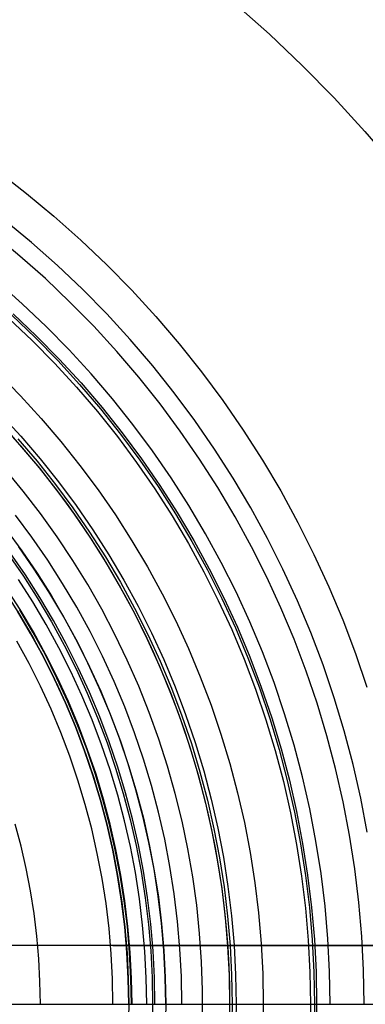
# Model space of a CAD drawing. Header units: millimetres. Extents: x -40 to 40, y -40.8 to 39.2.
# Tile 8 of 12: x 8.6 to 13.3, y -0.8 to 12.5. Entities that reach past the tile are written whole.
import ezdxf

# ---------------------------------------------------------------- set-up
doc = ezdxf.new("R2010")
doc.units = ezdxf.units.MM
doc.header["$MEASUREMENT"] = 0
doc.layers.add('Predefinito', color=5, linetype='Continuous')

msp = doc.modelspace()

# ---------------------------------------------------------------- linework, layer by layer
at = {"layer": 'Predefinito'}
for points in [[(11.5616338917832, 12.71846904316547), (12.02117171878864, 12.31135405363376), (12.4663836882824, 11.88862017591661), (12.89673923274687, 11.45077118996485), (13.31172548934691, 10.99832888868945), (13.71084791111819, 10.53183245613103)], [(8.35248790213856, 10.4545079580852), (8.73579473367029, 10.1595093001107), (9.108690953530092, 9.85145614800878), (9.470732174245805, 9.530715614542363), (9.821486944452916, 9.19766993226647), (10.16053726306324, 8.85271599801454), (10.48747907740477, 8.496264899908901), (10.80192276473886, 8.128741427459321), (11.10349359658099, 7.750583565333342), (11.39183218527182, 7.362241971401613), (11.66659491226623, 6.964179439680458), (11.92745433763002, 6.556870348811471), (12.1740995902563, 6.140800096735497), (12.40623673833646, 5.716464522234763), (12.62358913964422, 5.284369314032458), (12.82589777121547, 4.845029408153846), (13.01292153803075, 4.398968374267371), (13.1844375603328, 3.94671779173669), (13.34024143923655, 3.488816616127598)], [(13.34489625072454, 1.531852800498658), (13.25663643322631, 1.991080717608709), (13.15257843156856, 2.446988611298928), (13.03284625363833, 2.899033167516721), (12.89758258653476, 3.346675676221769), (12.74694862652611, 3.789382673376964), (12.58112388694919, 4.22662657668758), (12.40030598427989, 4.657886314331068), (12.20471040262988, 5.082647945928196), (11.99457023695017, 5.500405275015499), (11.77013591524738, 5.910660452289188), (11.53167490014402, 6.312924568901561), (11.27947137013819, 6.706718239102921), (11.01382588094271, 7.091572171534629), (10.73505500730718, 7.467027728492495), (10.44349096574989, 7.832637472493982), (10.13948121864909, 8.187965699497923), (9.823388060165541, 8.532588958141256), (9.495588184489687, 8.866096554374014), (9.156472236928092, 9.188091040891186), (8.806444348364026, 9.498188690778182), (8.44592165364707, 9.796019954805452)], [(13.3034809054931, -0.7948308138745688), (13.29555390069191, -0.3356460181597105), (13.27178233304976, 0.1229915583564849), (13.23219453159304, 0.5805353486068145), (13.17683767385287, 1.036440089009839), (13.10577772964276, 1.490162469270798), (13.01909938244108, 1.94116177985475), (12.91690592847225, 2.388900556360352), (12.79931915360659, 2.832845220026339), (12.66647918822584, 3.272466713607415), (12.51854434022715, 3.707241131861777), (12.35569090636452, 4.136650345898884), (12.17811296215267, 4.560182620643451), (11.98602213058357, 4.977333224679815), (11.77964732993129, 5.38760503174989), (11.55923450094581, 5.790509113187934), (11.32504631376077, 6.185565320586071), (11.0773618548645, 6.572302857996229), (10.81647629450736, 6.950260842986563), (10.5427005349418, 7.318988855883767), (10.25636083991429, 7.6780474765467), (9.957798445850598, 8.027008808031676), (9.647369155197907, 8.365456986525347), (9.325442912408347, 8.69298867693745), (8.992403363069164, 9.009213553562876), (8.648647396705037, 9.31375476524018), (8.294584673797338, 9.606249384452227)], [(12.84220657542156, -0.7948308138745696), (12.83455442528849, -0.3515674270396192), (12.8116070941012, 0.0911677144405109), (12.77339192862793, 0.5328469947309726), (12.71995447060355, 0.9729440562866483), (12.65135840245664, 1.410934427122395), (12.56768547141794, 1.846296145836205), (12.4690353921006, 2.278510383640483), (12.35552572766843, 2.707062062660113), (12.2272917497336, 3.131440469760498), (12.08448627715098, 3.551139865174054), (11.92727949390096, 3.965660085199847), (11.75585874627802, 4.374507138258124), (11.57042831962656, 4.777193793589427), (11.37120919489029, 5.173240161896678), (11.15843878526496, 5.562174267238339), (10.93237065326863, 5.943532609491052), (10.69327420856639, 6.316860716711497), (10.44143438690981, 6.681713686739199), (10.1771513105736, 7.037656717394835), (9.900739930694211, 7.384265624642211), (9.612529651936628, 7.72112734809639), (9.312863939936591, 8.04784044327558), (9.002099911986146, 8.364015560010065), (8.680607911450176, 8.6692759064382), (8.348771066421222, 8.963257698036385)], [(8.537863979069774, 8.513648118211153), (8.85406936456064, 8.21340747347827), (9.159723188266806, 7.902431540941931), (9.454461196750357, 7.58109091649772), (9.737932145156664, 7.249768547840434), (10.00979821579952, 6.908859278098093), (10.26973542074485, 6.558769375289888), (10.51743398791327, 6.199916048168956), (10.7525987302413, 5.832726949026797), (10.9749493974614, 5.457639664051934), (11.18422101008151, 5.075101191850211), (11.38016417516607, 4.685567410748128), (11.56254538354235, 4.289502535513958), (11.73114728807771, 3.887378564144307), (11.88576896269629, 3.479674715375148), (12.02622614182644, 3.066876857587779), (12.15235143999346, 2.649476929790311), (12.263994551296, 2.227972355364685), (12.36102242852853, 1.802865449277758), (12.44331944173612, 1.374662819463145), (12.51078751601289, 0.9438747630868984), (12.56334624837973, 0.511014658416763), (12.60093300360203, 0.0765983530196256), (12.62350298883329, -0.3588564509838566), (12.63102930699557, -0.7948308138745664)], [(8.556983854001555, 8.53449372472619), (8.873897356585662, 8.233580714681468), (9.180235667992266, 7.921908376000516), (9.475633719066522, 7.599848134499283), (9.759739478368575, 7.267783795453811), (10.03221437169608, 6.926111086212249), (10.29273368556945, 6.57523718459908), (10.54098695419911, 6.215580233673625), (10.77667832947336, 5.847568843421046), (10.99952693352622, 5.47164157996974), (11.2092671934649, 5.088246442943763), (11.40564915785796, 4.697840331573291), (11.58843879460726, 4.300888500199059), (11.75741826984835, 3.897864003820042), (11.91238620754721, 3.489247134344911), (12.05315792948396, 3.075524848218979), (12.17956567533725, 2.6571901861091), (12.29145880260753, 2.234741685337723), (12.38870396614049, 1.808682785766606), (12.47118527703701, 1.379521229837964), (12.53880444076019, 0.9477684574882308), (12.59148087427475, 0.5139389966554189), (12.62915180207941, 0.0785498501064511), (12.6517723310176, -0.3578801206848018), (12.65931550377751, -0.7948308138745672)], [(8.500464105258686, 8.472872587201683), (8.815284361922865, 8.173947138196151), (9.11959927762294, 7.864333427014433), (9.413046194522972, 7.544400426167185), (9.695275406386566, 7.214529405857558), (9.965950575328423, 6.875113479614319), (10.22474913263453, 6.526557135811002), (10.47136266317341, 6.169275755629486), (10.70549727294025, 5.803695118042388), (10.92687393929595, 5.430250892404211), (11.13522884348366, 5.049388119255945), (11.33031368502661, 4.661560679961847), (11.51189597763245, 4.267230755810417), (11.67975932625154, 3.86686827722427), (11.8337036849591, 3.46095036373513), (11.97354559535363, 3.049960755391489), (12.0991184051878, 2.634389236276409), (12.21027246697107, 2.214731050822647), (12.30687531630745, 1.791486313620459), (12.38881182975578, 1.365159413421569), (12.45598436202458, 0.9362584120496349), (12.50831286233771, 0.5052944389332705), (12.54573496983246, 0.072781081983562), (12.56820608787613, -0.3607662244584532), (12.57569943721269, -0.7948308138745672)], [(8.368235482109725, 7.719114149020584), (8.657117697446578, 7.425201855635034), (8.935683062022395, 7.121493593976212), (9.203599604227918, 6.808351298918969), (9.460548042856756, 6.486148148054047), (9.706222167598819, 6.155268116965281), (9.940329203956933, 5.816105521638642), (10.16259016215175, 5.469064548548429), (10.37274016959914, 5.114558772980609), (10.57052878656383, 4.753010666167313), (10.75572030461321, 4.384851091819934), (10.9280940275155, 4.010518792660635), (11.08744453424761, 3.630459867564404), (11.2335819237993, 3.245127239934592), (11.36633204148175, 2.854980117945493), (11.48553668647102, 2.460483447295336), (11.59105380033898, 2.062107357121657), (11.68275763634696, 1.660326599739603), (11.76053890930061, 1.255619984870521), (11.82430492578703, 0.8484698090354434), (11.87397969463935, 0.4393612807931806), (11.90950401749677, 0.0287819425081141), (11.93083555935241, -0.3827789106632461), (11.93794889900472, -0.7948308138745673)], [(8.391699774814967, 7.173184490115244), (8.661724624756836, 6.878787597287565), (8.921427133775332, 6.575245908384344), (9.170497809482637, 6.262921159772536), (9.408639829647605, 5.942185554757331), (9.635569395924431, 5.61342132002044), (9.851016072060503, 5.277020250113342), (10.05472310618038, 4.933383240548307), (10.24644773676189, 4.582919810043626), (10.42596148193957, 4.226047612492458), (10.59305041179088, 3.86319193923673), (10.74751540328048, 3.494785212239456), (10.88917237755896, 3.121266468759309), (11.01785251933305, 2.743080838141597), (11.13340247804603, 2.360679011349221), (11.23568455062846, 1.974516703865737), (11.32457684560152, 1.585054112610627), (11.39997342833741, 1.192755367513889), (11.46178444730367, 0.7980879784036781), (11.50993624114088, 0.4015222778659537), (11.54437142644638, 0.0035308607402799), (11.56504896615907, -0.3954119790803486), (11.57194421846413, -0.7948308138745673)], [(8.392879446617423, 7.043571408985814), (8.655598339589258, 6.752459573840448), (8.90822519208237, 6.452547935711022), (9.150465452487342, 6.144186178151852), (9.382036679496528, 5.827733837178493), (9.602668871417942, 5.503559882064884), (9.812104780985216, 5.172042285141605), (10.01010021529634, 4.833567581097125), (10.19642432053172, 4.488530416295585), (10.37085985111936, 4.13733308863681), (10.53320342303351, 3.780385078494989), (10.68326575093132, 3.418102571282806), (10.82087186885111, 3.050907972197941), (10.94586133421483, 2.679229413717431), (11.05808841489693, 2.303500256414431), (11.15742225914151, 1.924158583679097), (11.24374704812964, 1.541646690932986), (11.31696213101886, 1.156410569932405), (11.37698214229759, 0.7688993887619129), (11.42373710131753, 0.3795649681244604), (11.45717249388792, -0.0111387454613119), (11.47724933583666, -0.4027562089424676), (11.48394421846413, -0.7948308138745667)], [(8.529662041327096, 6.894502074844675), (8.725640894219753, 6.671370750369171), (8.915596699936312, 6.443477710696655), (9.099360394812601, 6.211067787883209), (9.276776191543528, 5.974393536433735), (9.447701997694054, 5.733714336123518), (9.612009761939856, 5.489295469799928), (9.7695857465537, 5.241407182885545), (9.920330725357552, 4.990323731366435), (10.06416010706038, 4.736322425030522), (10.20100398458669, 4.479682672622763), (10.33080711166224, 4.220685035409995), (10.45352880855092, 3.95961029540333), (10.56914279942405, 3.696738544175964), (10.67763698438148, 3.432348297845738), (10.77901314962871, 3.166715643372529), (10.87328661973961, 2.900113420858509), (10.9604858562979, 2.632810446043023), (11.04065200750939, 2.365070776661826), (11.11383841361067, 2.097153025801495), (11.18011007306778, 1.829309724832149), (11.23954307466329, 1.561786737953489), (11.29222400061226, 1.294822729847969), (11.33824930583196, 1.028648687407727), (11.37772467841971, 0.7634874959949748), (11.4107643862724, 0.4995535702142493), (11.43749061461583, 0.2370525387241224), (11.45803279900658, -0.0238190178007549), (11.47252695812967, -0.2828737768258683), (11.48111503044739, -0.5399338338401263), (11.48394421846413, -0.7948308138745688)], [(8.621409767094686, 6.843071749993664), (8.879903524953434, 6.540942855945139), (9.127814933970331, 6.230071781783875), (9.364848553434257, 5.910828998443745), (9.590721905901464, 5.583594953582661), (9.805165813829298, 5.248759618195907), (10.00792472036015, 4.906722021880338), (10.1987569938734, 4.55788977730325), (10.37743521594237, 4.202678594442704), (10.5437464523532, 3.841511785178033), (10.69749250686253, 3.474819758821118), (10.83849015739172, 3.103039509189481), (10.96657137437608, 2.726614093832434), (11.08158352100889, 2.345992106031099), (11.1833895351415, 1.961627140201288), (11.27186809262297, 1.573977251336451), (11.34691375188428, 1.183504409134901), (11.4084370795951, 0.7906739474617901), (11.45636475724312, 0.3959540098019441), (11.49063966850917, -0.0001850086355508), (11.51122096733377, -0.3972710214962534), (11.51808412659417, -0.7948308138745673)], [(11.11834338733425, -0.9867691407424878), (11.11834338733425, -0.6028924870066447), (11.10509344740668, -0.2192445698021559), (11.07860935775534, 0.1637174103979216), (11.03892267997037, 0.5455370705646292), (10.98608070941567, 0.9257593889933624), (10.92014641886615, 1.303931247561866), (10.84119838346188, 1.679601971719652), (10.74933068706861, 2.052323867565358), (10.64465281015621, 2.421652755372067), (10.52728949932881, 2.787148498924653), (10.39738061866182, 3.148375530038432), (10.25508098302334, 3.504903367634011), (10.10056017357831, 3.856307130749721), (9.934002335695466, 4.202168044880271), (9.755605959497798, 4.542073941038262), (9.56558364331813, 4.875619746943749), (9.364161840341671, 5.202407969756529), (9.151580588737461, 5.522049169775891), (8.928093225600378, 5.83416242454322), (8.693966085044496, 6.138375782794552), (8.449478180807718, 6.434326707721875)], [(10.83776382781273, -0.7948308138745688), (10.83130604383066, -0.4207530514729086), (10.81194038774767, -0.0471210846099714), (10.77968993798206, 0.3256198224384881), (10.73459312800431, 0.6970254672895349), (10.67670370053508, 1.066653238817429), (10.60609064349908, 1.434062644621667), (10.52283810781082, 1.7988158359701), (10.42704530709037, 2.160478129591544), (10.31882639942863, 2.518618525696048), (10.19831035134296, 2.872810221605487), (10.06564078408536, 3.222631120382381), (9.920975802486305, 3.567664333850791), (9.764487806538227, 3.907498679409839), (9.596363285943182, 4.241729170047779), (9.416802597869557, 4.569957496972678), (9.226019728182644, 4.891792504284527), (9.024242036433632, 5.20685065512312), (8.81170998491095, 5.514756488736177), (8.588676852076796, 5.815143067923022)], [(8.462070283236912, 5.622159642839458), (8.676220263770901, 5.329514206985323), (8.880254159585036, 5.029728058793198), (9.073934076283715, 4.723150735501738), (9.257034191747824, 4.410139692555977), (9.429341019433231, 4.091059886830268), (9.590653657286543, 3.766283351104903), (9.740784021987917, 3.436188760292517), (9.879557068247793, 3.101160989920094), (10.00681099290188, 2.761590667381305), (10.12239742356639, 2.417873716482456), (10.22618159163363, 2.070410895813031), (10.31804248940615, 1.719607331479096), (10.39787301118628, 1.365872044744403), (10.46558007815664, 1.009617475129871), (10.52108474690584, 0.6512589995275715), (10.56432230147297, 0.291214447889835), (10.59524232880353, -0.0700963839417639), (10.61380877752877, -0.4322522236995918), (10.62000000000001, -0.7948308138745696)], [(10.62, -0.7948308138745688), (10.61367197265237, -0.4282694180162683), (10.59469543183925, -0.0621448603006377), (10.56309299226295, 0.3031065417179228), (10.51890231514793, 0.6670495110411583), (10.4621760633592, 1.029250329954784), (10.39298183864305, 1.389277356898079), (10.31140210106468, 1.746701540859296), (10.21753407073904, 2.101096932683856), (10.11148961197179, 2.452041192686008), (9.993395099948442, 2.799116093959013), (9.863391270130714, 3.14190802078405), (9.721633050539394, 3.480008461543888), (9.568289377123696, 3.813014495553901), (9.403542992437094, 4.140529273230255), (9.227590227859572, 4.462162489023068), (9.040640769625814, 4.777530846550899), (8.842917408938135, 5.086258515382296), (8.634655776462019, 5.387977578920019)], [(10.62, -0.7948308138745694), (10.61367197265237, -0.4282694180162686), (10.59469543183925, -0.0621448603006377), (10.56309299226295, 0.3031065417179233), (10.51890231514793, 0.6670495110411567), (10.4621760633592, 1.029250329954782), (10.39298183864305, 1.389277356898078), (10.31140210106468, 1.746701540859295), (10.21753407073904, 2.101096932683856), (10.11148961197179, 2.452041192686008), (9.993395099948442, 2.799116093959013), (9.863391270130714, 3.14190802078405), (9.721633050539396, 3.480008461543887), (9.568289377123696, 3.8130144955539), (9.403542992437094, 4.140529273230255), (9.227590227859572, 4.462162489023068), (9.040640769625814, 4.777530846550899), (8.842917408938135, 5.086258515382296), (8.634655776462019, 5.38797757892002)], [(8.490249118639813, 5.284575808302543), (8.695027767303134, 4.987902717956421), (8.889444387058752, 4.684338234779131), (9.073267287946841, 4.374244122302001), (9.24627740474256, 4.057989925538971), (9.4082685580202, 3.735952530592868), (9.559047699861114, 3.408515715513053), (9.698435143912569, 3.076069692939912), (9.82626477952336, 2.739010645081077), (9.942384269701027, 2.397740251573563), (10.04665523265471, 2.052665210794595), (10.13895340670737, 1.704196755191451), (10.21916879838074, 1.35275016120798), (10.28720581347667, 0.9987442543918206), (10.34298337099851, 0.6426009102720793), (10.3864349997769, 0.2847445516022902), (10.41750891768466, -0.074398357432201), (10.4361680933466, -0.4343998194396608), (10.44239029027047, -0.7948308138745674)], [(10.47481138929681, -0.7948308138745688), (10.46856987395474, -0.4332807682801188), (10.44985276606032, -0.0721615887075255), (10.41868237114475, 0.2880963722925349), (10.37509583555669, 0.6470637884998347), (10.31914510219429, 1.004312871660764), (10.25089684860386, 1.359417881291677), (10.17043240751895, 1.711955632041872), (10.0778476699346, 2.061505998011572), (9.97325297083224, 2.407652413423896), (9.856772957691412, 2.749982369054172), (9.728546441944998, 3.088087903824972), (9.588726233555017, 3.421566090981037), (9.43747895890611, 3.750019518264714), (9.27498486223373, 4.073056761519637), (9.101437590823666, 4.39029285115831), (8.917043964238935, 4.701349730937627), (8.72202372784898, 5.005856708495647), (8.51660929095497, 5.303450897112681)], [(10.3635626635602, -0.7948308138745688), (10.35738743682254, -0.4371206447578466), (10.33886911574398, -0.0798367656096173), (10.30802976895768, 0.276595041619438), (10.26490614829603, 0.631750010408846), (10.20954964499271, 0.985204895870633), (10.14202622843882, 1.336538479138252), (10.06241636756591, 1.68533206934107), (9.970814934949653, 2.031170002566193), (9.867331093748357, 2.373640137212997), (9.752088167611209, 2.712334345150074), (9.62522349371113, 3.046848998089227), (9.48688825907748, 3.376785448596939), (9.337247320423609, 3.701750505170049), (9.176479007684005, 4.021356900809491), (9.004774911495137, 4.335223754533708), (8.822339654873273, 4.642977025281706), (8.629390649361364, 4.944249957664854)], [(10.16398928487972, -0.7948308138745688), (10.1579329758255, -0.4440091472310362), (10.13977126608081, -0.0936055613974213), (10.10952579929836, 0.2559623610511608), (10.0672326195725, 0.6042780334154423), (10.01294212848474, 0.9509263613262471), (9.946719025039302, 1.295494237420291), (9.868642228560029, 1.637571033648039), (9.778804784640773, 1.976749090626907), (9.677313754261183, 2.312624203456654), (9.56429008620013, 2.644796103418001), (9.439868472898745, 2.972868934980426), (9.304197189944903, 3.29645172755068), (9.157437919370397, 3.615158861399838), (8.999765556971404, 3.928610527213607), (8.831368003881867, 4.236433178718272), (8.652445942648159, 4.538259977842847), (8.46321259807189, 4.833731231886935)], [(8.462163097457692, 4.75550212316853), (8.646724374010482, 4.463358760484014), (8.82120395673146, 4.165084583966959), (8.985398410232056, 3.861027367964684), (9.13911629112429, 3.551541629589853), (9.282178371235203, 3.236988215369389), (9.41441784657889, 2.917733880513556), (9.53568053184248, 2.594150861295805), (9.645825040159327, 2.266616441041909), (9.744722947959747, 1.935512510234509), (9.832258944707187, 1.601225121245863), (9.908330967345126, 1.264144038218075), (9.97285031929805, 0.9246622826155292), (10.02574177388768, 0.5831756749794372), (10.06694366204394, 0.2400823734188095), (10.09640794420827, -0.10421759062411), (10.1141002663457, -0.4493227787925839), (10.12000000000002, -0.7948308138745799)], [(10.15545055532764, -0.7948308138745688), (10.14939933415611, -0.4443038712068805), (10.13125288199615, -0.094194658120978), (10.10103282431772, 0.2550795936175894), (10.05877517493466, 0.6031026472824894), (10.00453029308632, 0.9494597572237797), (9.9383628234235, 1.293738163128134), (9.860351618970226, 1.635527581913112), (9.770589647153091, 1.974420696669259), (9.669183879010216, 2.310013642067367), (9.556255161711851, 2.641906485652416), (9.431938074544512, 2.969703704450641), (9.296380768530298, 3.293014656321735), (9.149744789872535, 3.611454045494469), (8.992204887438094, 3.924642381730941), (8.823948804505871, 4.232206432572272), (8.645177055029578, 4.53377966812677)], [(8.614998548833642, 4.515178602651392), (8.79314624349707, 4.214658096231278), (8.960814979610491, 3.908167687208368), (9.117804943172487, 3.596072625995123), (9.263929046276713, 3.278744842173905), (9.399013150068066, 2.956562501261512), (9.522896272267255, 2.629909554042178), (9.635430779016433, 2.299175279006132), (9.736482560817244, 1.964753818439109), (9.825931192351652, 1.627043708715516), (9.903670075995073, 1.286447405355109), (9.96960656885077, 0.9433708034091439), (10.02366209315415, 0.5982227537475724), (10.06577222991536, 0.2514145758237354), (10.09588679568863, -0.0966404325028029), (10.11396990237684, -0.4455274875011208), (10.12000000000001, -0.7948308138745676)], [(10.12, -0.7948308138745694), (10.11396990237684, -0.4455274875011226), (10.09588679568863, -0.0966404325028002), (10.06577222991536, 0.2514145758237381), (10.02366209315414, 0.5982227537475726), (9.969606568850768, 0.9433708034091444), (9.903670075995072, 1.28644740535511), (9.82593119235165, 1.627043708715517), (9.736482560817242, 1.964753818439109), (9.635430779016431, 2.299175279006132), (9.522896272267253, 2.629909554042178), (9.399013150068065, 2.956562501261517), (9.263929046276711, 3.278744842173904), (9.117804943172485, 3.596072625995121), (8.960814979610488, 3.908167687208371), (8.79314624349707, 4.214658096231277), (8.614998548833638, 4.515178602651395)], [(9.906887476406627, -0.7948308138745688), (9.900984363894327, -0.4528833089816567), (9.88328206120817, -0.1113433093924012), (9.853801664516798, 0.2293821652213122), (9.812578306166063, 0.5688870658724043), (9.759661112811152, 0.9067667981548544), (9.695113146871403, 1.242618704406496), (9.619011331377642, 1.576042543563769), (9.531446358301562, 1.906640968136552), (9.432522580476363, 2.234019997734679), (9.322357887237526, 2.557789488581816), (9.201083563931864, 2.87756359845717), (9.068844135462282, 3.192961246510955), (8.925797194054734, 3.503606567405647), (8.77211321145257, 3.809129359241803), (8.60797533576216, 4.109165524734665)], [(8.924737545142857, -0.7948308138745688), (8.919419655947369, -0.4867833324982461), (8.903472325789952, -0.1791029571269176), (8.876914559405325, 0.1278436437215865), (8.839778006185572, 0.4336906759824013), (8.79210692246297, 0.738073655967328), (8.733958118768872, 1.040629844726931), (8.66540089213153, 1.340998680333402), (8.586516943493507, 1.63882220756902)], [(-39.5, -0.7948308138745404), (39.50000000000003, -0.7948308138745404)], [(-10.62, -0.7948308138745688), (10.62000000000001, -0.7948308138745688)], [(10.12000000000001, -0.7948308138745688), (10.11396990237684, -1.144134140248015)], [(10.12000000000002, -0.7948308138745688), (10.1141002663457, -1.140338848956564)], [(10.12000000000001, -0.7948308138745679), (11.48394421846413, -0.7948308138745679)], [(10.44239029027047, -0.7948308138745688), (10.43616809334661, -1.155261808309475)], [(10.62000000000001, -0.7948308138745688), (10.61380877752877, -1.157409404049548)], [(11.12000000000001, -0.7948308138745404), (39.5, -0.7948308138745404)], [(11.48394421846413, -0.7948308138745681), (11.47724933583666, -1.186905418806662)], [(11.51808412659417, -0.7948308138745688), (11.51122096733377, -1.192390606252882)], [(11.57194421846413, -0.7948308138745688), (11.56504896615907, -1.194249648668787)], [(11.93794889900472, -0.7948308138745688), (11.93083555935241, -1.20688271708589)], [(12.57569943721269, -0.7948308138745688), (12.56820608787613, -1.228895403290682)], [(12.63102930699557, -0.794830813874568), (12.62350298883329, -1.230805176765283)], [(12.65931550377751, -0.7948308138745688), (12.6517723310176, -1.231781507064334)]]:
    msp.add_lwpolyline(points, dxfattribs=at)
at = {"layer": 'Predefinito', "extrusion": (0, 1, 0)}
for points in [[(-10.12000000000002, 128.6607046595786), (-10.1141002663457, 128.3151966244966), (-10.09640794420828, 127.9700914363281), (-10.06694366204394, 127.6257914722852), (-10.02574177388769, 127.2826981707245), (-9.97285031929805, 126.9412115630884), (-9.908330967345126, 126.6017298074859), (-9.832258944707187, 126.2646487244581), (-9.744722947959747, 125.9303613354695), (-9.645825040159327, 125.5992574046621), (-9.535680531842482, 125.2717229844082), (-9.41441784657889, 124.9481399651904), (-9.282178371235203, 124.6288856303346), (-9.139116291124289, 124.3143322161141), (-8.985398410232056, 124.0048464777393), (-8.821203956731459, 123.700789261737), (-8.646724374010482, 123.40251508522), (-8.462163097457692, 123.1103717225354), (-8.267735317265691, 122.8246997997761), (-8.063667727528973, 122.5458323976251), (-7.850198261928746, 122.2740946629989), (-7.627575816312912, 122.0098034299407), (-7.396059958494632, 121.7532668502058), (-7.155920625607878, 121.5047840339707), (-6.907437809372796, 121.2646447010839), (-6.650901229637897, 121.0331288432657), (-6.386609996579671, 120.8105063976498), (-6.114872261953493, 120.5970369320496), (-5.836004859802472, 120.3929693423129), (-5.550332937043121, 120.1985415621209), (-5.258189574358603, 120.0139802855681), (-4.95991539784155, 119.8395007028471), (-4.655858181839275, 119.6753062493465), (-4.346372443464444, 119.5215883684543), (-4.031819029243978, 119.3785262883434), (-3.712564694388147, 119.2462868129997), (-3.388981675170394, 119.1250241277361), (-3.0614472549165, 119.0148796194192), (-2.7303433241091, 118.9159817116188), (-2.396055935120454, 118.8284457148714), (-2.058974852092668, 118.7523736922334), (-1.71949309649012, 118.6878543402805), (-1.37800648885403, 118.6349628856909), (-1.0349131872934, 118.5937609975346), (-0.6906132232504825, 118.5642967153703), (-0.3455080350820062, 118.5466043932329), (-1.23e-14, 118.5407046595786)], [(-11.93794889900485, 300.0524113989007), (-11.74926207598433, 300.1295179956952), (-11.56332927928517, 300.2130472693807), (-11.38036905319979, 300.3029010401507), (-11.20059644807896, 300.3989736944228), (-11.02422276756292, 300.501152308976), (-10.85145532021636, 300.6093167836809), (-10.68249717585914, 300.7233399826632), (-10.51754692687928, 300.8430878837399), (-10.35679845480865, 300.9684197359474), (-10.20044070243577, 301.0991882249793), (-10.0486574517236, 301.2352396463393), (-9.901627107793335, 301.3764140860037), (-9.759522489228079, 301.5225456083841), (-9.622510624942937, 301.673462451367), (-9.490752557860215, 301.8289872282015), (-9.364403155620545, 301.9889371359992), (-9.243610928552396, 302.1531241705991), (-9.128517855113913, 302.321355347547), (-9.019259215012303, 302.4934329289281), (-8.915963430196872, 302.6691546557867), (-8.818751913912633, 302.8483139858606), (-8.727738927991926, 303.0307003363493), (-8.64303144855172, 303.216099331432), (-8.564729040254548, 303.4042930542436), (-8.492923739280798, 303.5950603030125), (-8.427699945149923, 303.7881768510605), (-8.36913432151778, 303.983415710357), (-8.317295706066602, 304.1805473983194), (-8.27224502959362, 304.3793402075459), (-8.234035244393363, 304.5795604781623), (-8.20271126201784, 304.7809728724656), (-8.178309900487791, 304.9833406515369), (-8.160859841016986, 305.1864259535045), (-8.15038159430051, 305.3899900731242), (-8.146887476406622, 305.5937937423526)], [(-10.47481138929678, 311.157290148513), (-10.22995067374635, 310.836006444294), (-9.995317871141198, 310.5071790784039), (-9.771145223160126, 310.1711335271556), (-9.55765461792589, 309.8282024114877), (-9.355057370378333, 309.4787251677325), (-9.163554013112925, 309.1230477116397), (-8.983334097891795, 308.7615220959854), (-8.81457600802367, 308.394506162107), (-8.65744678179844, 308.0223631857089), (-8.51210194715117, 307.6454615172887)], [(-19.09341087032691, 291.0687911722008), (-19.21554705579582, 289.1072119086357), (-19.26963226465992, 287.1425782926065), (-19.25560152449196, 285.1772504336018), (-19.17347169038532, 283.2135892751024), (-19.02334142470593, 281.2539537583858), (-18.80539107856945, 279.3006979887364), (-18.51988247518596, 277.3561684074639), (-18.1671585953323, 275.4227009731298), (-17.74764316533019, 273.5026183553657), (-17.26184014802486, 271.5982271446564), (-16.71033313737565, 269.7118150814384), (-16.0937846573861, 267.8456483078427), (-15.41293536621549, 266.0019686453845), (-14.66860316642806, 264.1829909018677), (-13.86168222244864, 262.3909002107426), (-12.99314188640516, 260.6278494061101), (-12.06402553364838, 258.8959564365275), (-11.07544930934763, 257.1973018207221), (-10.02860078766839, 255.5339261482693), (-8.924737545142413, 253.9078276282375)], [(-9.906887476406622, 305.5937937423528), (-9.909347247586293, 305.4503210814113), (-9.916723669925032, 305.3070170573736), (-9.929008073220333, 305.164050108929), (-9.946186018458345, 305.0215882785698), (-9.968237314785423, 304.8797990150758), (-9.99513604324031, 304.7388489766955), (-10.02685058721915, 304.5989038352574), (-10.06334366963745, 304.4601280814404), (-10.10457239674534, 304.3226848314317), (-10.1504883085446, 304.1867356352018), (-10.20103743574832, 304.0524402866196), (-10.256160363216, 303.9199566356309), (-10.3157922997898, 303.7894404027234), (-10.37986315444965, 303.6610449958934), (-10.44829761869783, 303.5349213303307), (-10.52101525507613, 303.4112176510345), (-10.59793059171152, 303.2900793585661), (-10.67895322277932, 303.171648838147), (-10.76398791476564, 303.0560652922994), (-10.8529347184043, 302.9434645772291), (-10.94568908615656, 302.8339790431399), (-11.04214199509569, 302.7277373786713), (-11.14218007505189, 302.6248644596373), (-11.24568574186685, 302.5254812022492), (-11.35253733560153, 302.4297044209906), (-11.46260926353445, 302.337646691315), (-11.57577214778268, 302.2494162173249), (-11.6918929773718, 302.1651167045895), (-11.81083526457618, 302.0848472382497), (-11.9324592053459, 302.008702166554), (-12.05662184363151, 301.9367709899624), (-12.18317723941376, 301.8691382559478), (-12.31197664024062, 301.8058834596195), (-12.44286865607, 301.7470809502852), (-12.57569943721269, 301.692799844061)], [(-9.906887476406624, 305.5937937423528), (-9.909034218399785, 305.7278292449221), (-9.915472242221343, 305.8617272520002), (-9.926194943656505, 305.9953504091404), (-9.941191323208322, 306.1285616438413), (-9.96044599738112, 306.261224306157), (-9.983939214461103, 306.3932023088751), (-10.01164687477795, 306.5243602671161), (-10.04354055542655, 306.6545636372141), (-10.07958753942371, 306.7836788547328), (-10.11975084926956, 306.9115734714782), (-10.16398928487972, 307.0381162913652)], [(-10.15545055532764, 252.2374460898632), (-10.15613042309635, 252.1980732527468), (-10.1581692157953, 252.1587473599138), (-10.16156450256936, 252.119515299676), (-10.16631223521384, 252.0804238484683), (-10.17240675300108, 252.0415196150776), (-10.17984078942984, 252.0028489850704), (-10.18860548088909, 251.9644580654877), (-10.19869037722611, 251.9263926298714), (-10.21008345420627, 251.8886980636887), (-10.22277112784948, 251.8514193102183), (-10.23673827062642, 251.8146008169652), (-10.2519682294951, 251.7782864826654), (-10.26844284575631, 251.7425196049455), (-10.28614247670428, 251.7073428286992), (-10.30504601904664, 251.672798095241), (-10.32513093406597, 251.6389265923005), (-10.34637327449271, 251.6057687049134), (-10.36874771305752, 251.5733639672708), (-10.39222757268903, 251.5417510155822), (-10.41678485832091, 251.5109675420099), (-10.44239029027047, 251.4810502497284)], [(-10.36356266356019, 252.8942289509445), (-10.34171566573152, 252.8620657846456), (-10.32097776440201, 252.8291765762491), (-10.3013730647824, 252.7955995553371), (-10.28292435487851, 252.7613737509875), (-10.265653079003, 252.7265389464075), (-10.24957931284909, 252.6911356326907), (-10.23472174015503, 252.6552049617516), (-10.22109763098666, 252.618788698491), (-10.20872282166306, 252.5819291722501), (-10.19761169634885, 252.5446692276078), (-10.18777717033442, 252.507052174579), (-10.17923067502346, 252.4691217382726), (-10.17198214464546, 252.430922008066), (-10.16604000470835, 252.3924973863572), (-10.16141116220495, 252.3538925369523), (-10.15810099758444, 252.3151523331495), (-10.15611335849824, 252.2763218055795), (-10.15545055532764, 252.2374460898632)], [(-10.16398928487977, 307.0381162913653), (-10.29830139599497, 307.3853027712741), (-10.44420089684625, 307.7277812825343), (-10.60152309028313, 308.0651652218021), (-10.77009038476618, 308.3970737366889), (-10.94971249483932, 308.7231321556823), (-11.14018665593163, 309.042972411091), (-11.34129785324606, 309.3562334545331), (-11.55281906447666, 309.6625616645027), (-11.77451151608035, 309.9616112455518), (-12.00612495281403, 310.2530446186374), (-12.2473979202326, 310.5365328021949), (-12.49805805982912, 310.8117557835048), (-12.75782241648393, 311.0784028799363), (-13.02639775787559, 311.3361730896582), (-13.30348090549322, 311.584775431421)], [(-10.36356266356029, 252.8942289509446), (-11.50168746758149, 254.5707981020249), (-12.58102793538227, 256.2858014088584), (-13.6002874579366, 258.0371786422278), (-14.55824160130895, 259.822825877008), (-15.45373957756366, 261.6405980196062), (-16.28570562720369, 263.4883113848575), (-17.0531403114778, 265.3637463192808), (-17.75512171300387, 267.2646498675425), (-18.39080654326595, 269.1887384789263), (-18.95943115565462, 271.1337007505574), (-19.46031246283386, 273.0972002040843), (-19.89284875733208, 275.0768780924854), (-20.25652043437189, 277.070356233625), (-20.55089061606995, 279.0752398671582), (-20.77560567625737, 281.0891205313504), (-20.93039566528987, 283.1095789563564), (-21.01507463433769, 285.1341879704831), (-21.0295408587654, 287.1605154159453), (-20.9737769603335, 289.1861270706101), (-20.84784992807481, 291.2085895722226)], [(-11.5180841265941, 250.7098124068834), (-11.42415989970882, 250.7512629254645), (-11.33171694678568, 250.7959194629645), (-11.24086466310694, 250.8437291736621), (-11.15171056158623, 250.8946354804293), (-11.06436014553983, 250.9485781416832), (-10.97891678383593, 251.0054933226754), (-10.89548158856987, 251.0653136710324), (-10.81415329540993, 251.1279683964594), (-10.73502814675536, 251.193383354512), (-10.65819977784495, 251.2614811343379), (-10.58375910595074, 251.3321811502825), (-10.51179422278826, 251.4053997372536), (-10.44239029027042, 251.4810502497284)], [(-10.62000000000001, 250.0407046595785), (-10.62029148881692, 250.0577752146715), (-10.62116561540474, 250.0748258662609), (-10.62262136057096, 250.0918367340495), (-10.62465702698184, 250.1087879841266), (-10.62727024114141, 250.1256598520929), (-10.63045795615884, 250.1424326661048), (-10.63421645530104, 250.1590868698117), (-10.63854135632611, 250.175603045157), (-10.64342761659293, 250.1919619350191), (-10.6488695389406, 250.208144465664), (-10.65486077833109, 250.224131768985), (-10.66139434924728, 250.2399052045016), (-10.66846263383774, 250.2554463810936), (-10.67605739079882, 250.2707371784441), (-10.68416976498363, 250.2857597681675), (-10.69279029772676, 250.3004966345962), (-10.70190893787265, 250.3149305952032), (-10.71151505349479, 250.3290448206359), (-10.72159744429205, 250.3428228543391), (-10.7321443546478, 250.3562486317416), (-10.74314348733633, 250.3693064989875), (-10.75458201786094, 250.3819812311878), (-10.76644660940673, 250.3942580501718), (-10.77872342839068, 250.4061226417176), (-10.79139816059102, 250.4175611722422), (-10.80445602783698, 250.4285603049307), (-10.81788180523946, 250.4391072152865), (-10.83165983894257, 250.4491896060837), (-10.84577406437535, 250.4587957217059), (-10.86020802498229, 250.4679143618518), (-10.874944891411, 250.4765348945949), (-10.88996748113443, 250.4846472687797), (-10.90525827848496, 250.4922420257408), (-10.92079945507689, 250.4993103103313), (-10.93657289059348, 250.5058438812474), (-10.95256019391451, 250.5118351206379), (-10.96874272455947, 250.5172770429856), (-10.98510161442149, 250.5221633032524), (-11.00161778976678, 250.5264882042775), (-11.01827199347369, 250.5302467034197), (-11.03504480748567, 250.5334344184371), (-11.05191667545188, 250.5360476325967), (-11.06886792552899, 250.5380832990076), (-11.08587879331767, 250.5395390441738), (-11.10292944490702, 250.5404131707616), (-11.12000000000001, 250.5407046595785)], [(-12.65931550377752, 312.7964328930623), (-12.54139359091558, 312.7624940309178), (-12.42472627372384, 312.7244656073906), (-12.30945533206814, 312.6823938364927), (-12.19572084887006, 312.6363298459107), (-12.08366103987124, 312.586329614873), (-11.97341208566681, 312.5324539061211), (-11.86510796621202, 312.4747681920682), (-11.75888029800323, 312.4133425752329), (-11.65485817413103, 312.3482517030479), (-11.5531680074, 312.2795746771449), (-11.45393337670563, 312.2073949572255), (-11.35727487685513, 312.1318002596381), (-11.26330997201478, 312.0528824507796), (-11.17215285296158, 311.9707374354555), (-11.08391429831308, 311.8854650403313), (-10.99870153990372, 311.7971688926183), (-10.9166181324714, 311.7059562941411), (-10.83776382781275, 311.6119380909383)], [(-11.48394421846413, 250.5407046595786), (-11.48694863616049, 250.5407559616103), (-11.48994955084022, 250.5409098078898), (-11.49294346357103, 250.541166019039), (-11.4959268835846, 250.5415242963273), (-11.49889633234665, 250.5419842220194), (-11.50184834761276, 250.5425452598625), (-11.50477948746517, 250.5432067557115), (-11.50768633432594, 250.5439679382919), (-11.51056549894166, 250.5448279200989), (-11.51341362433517, 250.5457856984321), (-11.51622738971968, 250.5468401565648), (-11.5190035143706, 250.5479900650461), (-11.52173876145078, 250.549234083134), (-11.52442994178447, 250.5505707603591), (-11.52707391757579, 250.5519985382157), (-11.52966760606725, 250.5535157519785), (-11.53220798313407, 250.5551206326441), (-11.53469208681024, 250.5568113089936), (-11.53711702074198, 250.5585858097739), (-11.53947995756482, 250.5604420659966), (-11.54177814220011, 250.5623779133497), (-11.54400889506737, 250.5643910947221), (-11.54616961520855, 250.5664792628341), (-11.5482577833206, 250.5686399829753), (-11.55027096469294, 250.5708707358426), (-11.55220681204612, 250.5731689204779), (-11.55406306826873, 250.5755318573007), (-11.55583756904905, 250.5779567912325), (-11.55752824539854, 250.5804408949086), (-11.55913312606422, 250.5829812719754), (-11.56065033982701, 250.5855749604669), (-11.56207811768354, 250.5882189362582), (-11.56341479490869, 250.5909101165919), (-11.56465881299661, 250.5936453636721), (-11.56580872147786, 250.596421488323), (-11.56686317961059, 250.5992352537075), (-11.56782095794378, 250.602083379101), (-11.56868093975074, 250.6049625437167), (-11.56944212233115, 250.6078693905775), (-11.57010361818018, 250.6108005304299), (-11.57066465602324, 250.613752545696), (-11.57112458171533, 250.6167219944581), (-11.57148285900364, 250.6197054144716), (-11.5717390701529, 250.6226993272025), (-11.57189291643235, 250.6257002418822), (-11.57194421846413, 250.6287046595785)], [(-11.93794889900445, 300.0524113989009), (-12.31683585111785, 299.8975177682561), (-12.6901434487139, 299.729622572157), (-13.05742569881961, 299.5489263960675), (-13.41824380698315, 299.3556451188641), (-13.77216670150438, 299.1500096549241), (-14.11877154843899, 298.9322656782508), (-14.4576442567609, 298.7026733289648), (-14.78837997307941, 298.4615069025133), (-15.11058356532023, 298.2090545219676), (-15.42387009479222, 297.9456177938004), (-15.72786527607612, 297.6715114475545), (-16.02220592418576, 297.387062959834), (-16.30654038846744, 297.0926121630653), (-16.58052897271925, 296.7885108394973), (-16.84384434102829, 296.4751223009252), (-17.09617190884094, 296.1528209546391), (-17.33721021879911, 295.8219918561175), (-17.56667130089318, 295.4830302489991), (-17.7842810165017, 295.1363410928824)], [(-19.29090785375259, 296.046107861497), (-19.04095718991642, 296.4443216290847), (-18.77739382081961, 296.833659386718), (-18.50053262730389, 297.2136559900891), (-18.21070437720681, 297.5838574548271), (-17.90825533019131, 297.9438214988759), (-17.59354682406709, 298.2931180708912), (-17.26695484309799, 298.6313298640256), (-16.92886956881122, 298.9580528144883), (-16.57969491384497, 299.2728965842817), (-16.2198480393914, 299.5754850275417), (-15.84975885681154, 299.8654566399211), (-15.46986951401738, 300.1424649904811), (-15.08063386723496, 300.4061791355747), (-14.68251693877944, 300.656284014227), (-14.27599436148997, 300.8924808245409), (-13.86155181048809, 301.1144873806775), (-13.43968442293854, 301.3220384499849), (-13.01089620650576, 301.5148860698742), (-12.57569943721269, 301.692799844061)], [(-13.54620657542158, 312.1166043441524), (-13.54578530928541, 312.1409552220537), (-13.54452201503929, 312.1652769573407), (-13.54241820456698, 312.1895404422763), (-13.53947639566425, 312.2137166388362), (-13.53570010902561, 312.237776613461), (-13.53109386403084, 312.2616915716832), (-13.52566317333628, 312.2854328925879), (-13.51941453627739, 312.3089721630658), (-13.51235543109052, 312.332281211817), (-13.50449430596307, 312.3553321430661), (-13.49584056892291, 312.3780973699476), (-13.48640457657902, 312.4005496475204), (-13.47619762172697, 312.422662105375), (-13.46523191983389, 312.4444082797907), (-13.45352059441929, 312.4657621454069), (-13.44107766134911, 312.4866981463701), (-13.42791801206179, 312.5071912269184), (-13.41405739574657, 312.5272168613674), (-13.39951240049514, 312.5467510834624), (-13.38430043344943, 312.5657705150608), (-13.36843969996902, 312.5842523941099), (-13.35194918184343, 312.6021746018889), (-13.33484861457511, 312.6195156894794), (-13.31715846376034, 312.6362549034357), (-13.29889990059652, 312.6523722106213), (-13.28009477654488, 312.6678483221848), (-13.26076559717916, 312.682664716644), (-13.24093549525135, 312.6968036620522), (-13.22062820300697, 312.7102482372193), (-13.19986802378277, 312.7229823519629), (-13.17867980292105, 312.7349907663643), (-13.15708889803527, 312.746259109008), (-13.13512114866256, 312.7567738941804), (-13.11280284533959, 312.7665225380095), (-13.09016069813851, 312.7754933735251), (-13.06722180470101, 312.7836756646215), (-13.04401361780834, 312.7910596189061), (-13.02056391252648, 312.7976363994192), (-12.99690075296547, 312.8033981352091), (-12.97305245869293, 312.8083379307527), (-12.94904757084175, 312.8124498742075), (-12.92491481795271, 312.8157290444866), (-12.90068308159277, 312.8181715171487), (-12.87638136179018, 312.8197743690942), (-12.85203874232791, 312.8205356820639), (-12.82768435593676, 312.8204545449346), (-12.80334734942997, 312.8195310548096), (-12.77905684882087, 312.8177663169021), (-12.75484192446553, 312.8151624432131), (-12.73073155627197, 312.8117225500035), (-12.70675459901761, 312.8074507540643), (-12.68293974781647, 312.8023521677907), (-12.65931550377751, 312.7964328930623)], [(-13.30348090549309, 311.584775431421), (-13.32142347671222, 311.6008843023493), (-13.33880385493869, 311.6175981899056), (-13.35560165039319, 311.6348974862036), (-13.37179715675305, 311.6527618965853), (-13.38737137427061, 311.6711704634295), (-13.40230603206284, 311.6901015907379), (-13.41658360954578, 311.709533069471), (-13.43018735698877, 311.7294421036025), (-13.44310131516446, 311.7498053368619), (-13.4553103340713, 311.7705988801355), (-13.46680009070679, 311.7917983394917), (-13.47755710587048, 311.8133788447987), (-13.48756875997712, 311.835315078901), (-13.49682330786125, 311.8575813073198), (-13.50530989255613, 311.880151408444), (-13.5130185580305, 311.9029989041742), (-13.51994026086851, 311.9260969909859), (-13.52606688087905, 311.9494185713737), (-13.53139123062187, 311.9729362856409), (-13.53590706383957, 311.9966225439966), (-13.53960908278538, 312.0204495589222), (-13.54249294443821, 312.0443893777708), (-13.54455526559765, 312.0684139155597), (-13.54579362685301, 312.0924949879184), (-13.54620657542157, 312.1166043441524)], [(-13.30348090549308, 311.584775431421), (-13.32142347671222, 311.6008843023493), (-13.33880385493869, 311.6175981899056), (-13.35560165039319, 311.6348974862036), (-13.37179715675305, 311.6527618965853), (-13.38737137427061, 311.6711704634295), (-13.40230603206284, 311.6901015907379), (-13.41658360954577, 311.7095330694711), (-13.43018735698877, 311.7294421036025), (-13.44310131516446, 311.7498053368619), (-13.4553103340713, 311.7705988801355), (-13.46680009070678, 311.7917983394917), (-13.47755710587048, 311.8133788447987), (-13.48756875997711, 311.835315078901), (-13.49682330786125, 311.8575813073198), (-13.50530989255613, 311.880151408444), (-13.51301855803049, 311.9029989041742), (-13.5199402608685, 311.9260969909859), (-13.52606688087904, 311.9494185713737), (-13.53139123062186, 311.972936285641), (-13.53590706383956, 311.9966225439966), (-13.53960908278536, 312.0204495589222), (-13.54249294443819, 312.0443893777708), (-13.54455526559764, 312.0684139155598), (-13.54579362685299, 312.0924949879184), (-13.54620657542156, 312.1166043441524)]]:
    msp.add_lwpolyline(points, dxfattribs=at)
at = {"layer": 'Predefinito', "extrusion": (1, 0, 0)}
for points in [[(-0.7948308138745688, 128.6607046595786), (-0.7948308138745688, 250.5407046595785)], [(-0.7948308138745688, 250.0407046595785), (-0.7948308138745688, 110.5407046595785)]]:
    msp.add_lwpolyline(points, dxfattribs=at)

doc.saveas('drawing.dxf')
